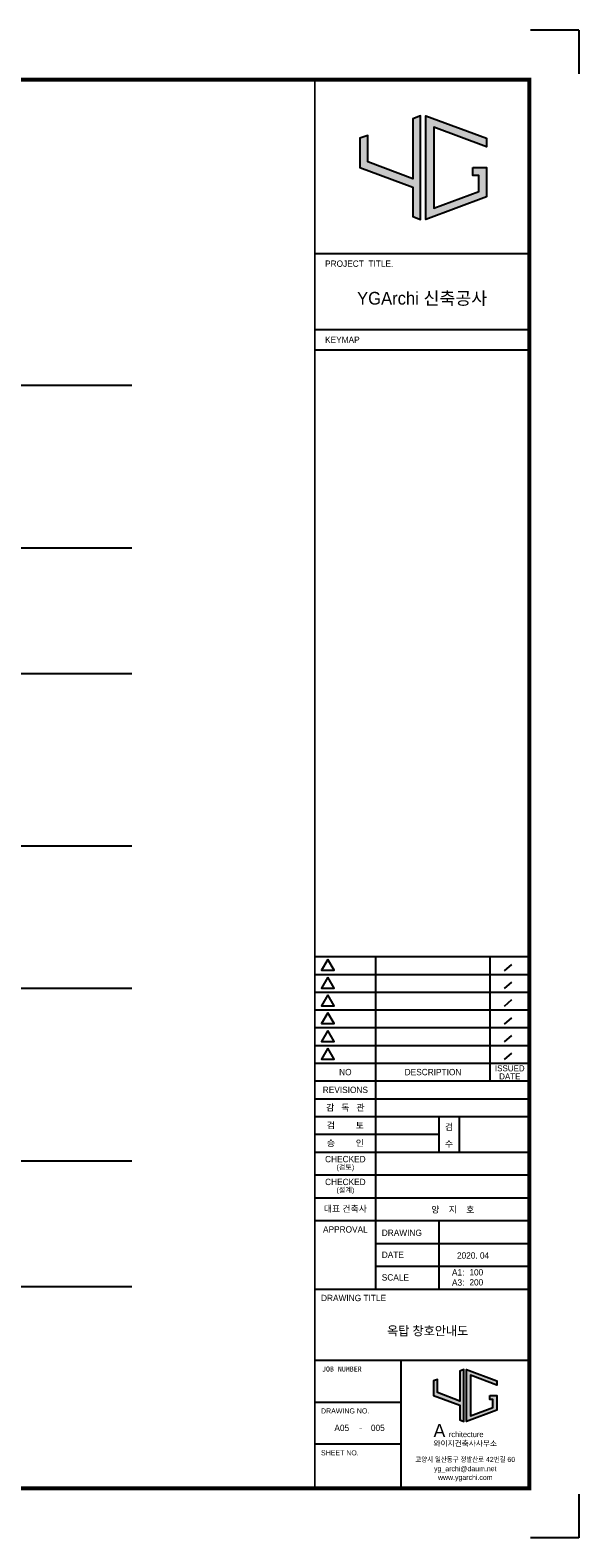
# Model space of a CAD drawing. Header units: millimetres. Extents: x 3445018 to 4174071, y -6064565 to -5122887.
# Tile 122 of 192: x 4068350 to 4089971, y -5560604 to -5501204. Entities that reach past the tile are written whole.
import ezdxf
from ezdxf.enums import TextEntityAlignment as Align

# ---------------------------------------------------------------- set-up
doc = ezdxf.new("R2010")
doc.units = ezdxf.units.MM
doc.header["$MEASUREMENT"] = 0
doc.linetypes.add('CEN', pattern=[66, 60, -2, 2, -2])
doc.layers.get('0').update_dxf_attribs({"linetype": 'CONTINUOUS'})
for name, color, linetype in [('0-TEX(타이틀)', 2, 'CONTINUOUS'), ('3', 3, 'CONTINUOUS'), ('A_GE_FORM', 7, 'CONTINUOUS'), ('A_GE_TEXT', 3, 'CONTINUOUS'), ('CEN', 13, 'CEN')]:
    doc.layers.add(name, color=color, linetype=linetype)
doc.styles.add('굴림', font='txt')
doc.styles.add('나눔고딕', font='txt')
doc.styles.add('돋움', font='txt')
doc.styles.add('스타일1', font='HYWULM.TTF')

# ---------------------------------------------------------------- blocks, each defined once
blk = doc.blocks.new('werwwerw')
at = {"true_color": 0xf50000}
h = blk.add_hatch(color=1, dxfattribs=at)
h.dxf.hatch_style = 1
h.paths.add_polyline_path([(1770.34, 1804.71), (1770.34, 1809.72), (1768.84, 1809.16), (1768.84, 1803.61), (1778.84, 1799.9), (1778.84, 1794.35), (1780.34, 1793.79), (1780.34, 1813.42), (1778.84, 1812.87), (1778.84, 1801.5)])
h.paths.add_polyline_path([(1782.84, 1811.27), (1792.84, 1807.56), (1792.84, 1809.16), (1781.34, 1813.42), (1781.34, 1793.79), (1792.84, 1798.05), (1792.84, 1803.61), (1790.24, 1803.61), (1790.24, 1802.11), (1791.34, 1802.11), (1791.34, 1799.09), (1782.84, 1795.95)])
at = {"color": 1, "true_color": 0xf50000}
for points in [[(1770.34, 1809.72), (1768.84, 1809.16), (1768.84, 1803.61), (1778.84, 1799.9), (1778.84, 1794.35), (1780.34, 1793.79), (1780.34, 1813.42), (1778.84, 1812.87), (1778.84, 1801.5), (1770.34, 1804.71), (1770.34, 1809.72), (1768.84, 1809.16)], [(1790.24, 1803.61), (1792.84, 1803.61), (1792.84, 1798.05), (1781.34, 1793.79), (1781.34, 1813.42), (1792.84, 1809.16), (1792.84, 1807.56), (1782.84, 1811.27), (1782.84, 1795.95), (1791.34, 1799.09), (1791.34, 1802.11), (1790.24, 1802.11), (1790.24, 1802.11), (1790.24, 1803.61)]]:
    blk.add_lwpolyline(points, dxfattribs=at)
at = {"color": 1, "true_color": 0xf50000, "insert": (1768.9, 1792.85), "char_height": 5, "attachment_point": 1}
blk.add_mtext_dynamic_manual_height_columns('{\\fBroadway|b0|i0|c0|p82;A}', width=3.0726, gutter_width=12.5, heights=[0], dxfattribs=at)
at = {"insert": (1774.73, 1789.95), "char_height": 2.1, "attachment_point": 1}
blk.add_mtext_dynamic_manual_height_columns('{\\fBroadway|b0|i0|c0|p82;rchitecture}', width=17.5999, gutter_width=12.5, heights=[0], dxfattribs=at)
blk = doc.blocks.new('sheet _서영')
at = {"true_color": 0xf50000}
h = blk.add_hatch(color=1, dxfattribs=at)
h.dxf.hatch_style = 1
h.paths.add_polyline_path([(-361932.13, -1058516.3), (-361932.13, -1058505.89), (-361935.25, -1058507.04), (-361935.25, -1058518.6), (-361914.45, -1058526.3), (-361914.45, -1058537.86), (-361911.33, -1058539.01), (-361911.33, -1058498.18), (-361914.45, -1058499.34), (-361914.45, -1058522.97)])
h.paths.add_polyline_path([(-361906.13, -1058502.67), (-361885.33, -1058510.37), (-361885.33, -1058507.04), (-361909.25, -1058498.18), (-361909.25, -1058539.01), (-361885.33, -1058530.15), (-361885.33, -1058518.6), (-361890.73, -1058518.6), (-361890.73, -1058521.72), (-361888.45, -1058521.72), (-361888.45, -1058527.98), (-361906.13, -1058534.53)])
at = {"color": 1, "true_color": 0xf50000}
for points in [[(-361932.13, -1058505.89), (-361935.25, -1058507.04), (-361935.25, -1058518.6), (-361914.45, -1058526.3), (-361914.45, -1058537.86), (-361911.33, -1058539.01), (-361911.33, -1058498.18), (-361914.45, -1058499.34), (-361914.45, -1058522.97), (-361932.13, -1058516.3), (-361932.13, -1058505.89), (-361935.25, -1058507.04)], [(-361890.73, -1058518.6), (-361885.33, -1058518.6), (-361885.33, -1058530.15), (-361909.25, -1058539.01), (-361909.25, -1058498.18), (-361885.33, -1058507.04), (-361885.33, -1058510.37), (-361906.13, -1058502.67), (-361906.13, -1058534.53), (-361888.45, -1058527.98), (-361888.45, -1058521.72), (-361890.73, -1058521.72), (-361890.73, -1058521.72), (-361890.73, -1058518.6)]]:
    blk.add_lwpolyline(points, dxfattribs=at)
at = {"layer": 'A_GE_FORM'}
for p, q in [((-361848.99, -1058464.44), (-361867.99, -1058464.44)), ((-361848.99, -1058464.44), (-361848.99, -1058481.68)), ((-361848.99, -1059041.18), (-361848.99, -1059058.43)), ((-361848.99, -1059058.43), (-361867.99, -1059058.43))]:
    blk.add_line(p, q, dxfattribs=at)
at = {"layer": 'A_GE_FORM', "color": 161}
for p, q in [((-361952.99, -1058552.43), (-361868.99, -1058552.43)), ((-361952.99, -1058582.43), (-361868.99, -1058582.43)), ((-361952.99, -1058590.43), (-361868.99, -1058590.43)), ((-361952.99, -1058829.43), (-361868.89, -1058829.43)), ((-361928.99, -1058960.43), (-361928.99, -1058829.43)), ((-361883.91, -1058878.43), (-361883.91, -1058829.43)), ((-361875.5, -1058832.51), (-361878.46, -1058835.03)), ((-361952.99, -1058836.43), (-361868.89, -1058836.43)), ((-361875.5, -1058839.51), (-361878.46, -1058842.03)), ((-361952.99, -1058843.43), (-361868.89, -1058843.43)), ((-361875.5, -1058846.51), (-361878.46, -1058849.03)), ((-361952.99, -1058850.43), (-361868.89, -1058850.43)), ((-361952.99, -1058857.43), (-361868.89, -1058857.43)), ((-361875.5, -1058853.51), (-361878.46, -1058856.03)), ((-361875.5, -1058860.51), (-361878.46, -1058863.03)), ((-361952.99, -1058864.43), (-361868.89, -1058864.43)), ((-361875.5, -1058867.51), (-361878.46, -1058870.03)), ((-361952.99, -1058871.43), (-361868.89, -1058871.43)), ((-361952.99, -1058878.43), (-361868.49, -1058878.43)), ((-361952.99, -1058885.43), (-361868.49, -1058885.43)), ((-361952.99, -1058892.43), (-361868.49, -1058892.43)), ((-361903.99, -1058906.43), (-361903.99, -1058892.43)), ((-361895.99, -1058906.43), (-361895.99, -1058892.43)), ((-361952.99, -1058899.43), (-361903.99, -1058899.43)), ((-361952.99, -1058906.43), (-361868.49, -1058906.43)), ((-361952.99, -1058915.43), (-361868.49, -1058915.43)), ((-361952.99, -1058924.43), (-361868.49, -1058924.43)), ((-361952.99, -1058933.43), (-361868.49, -1058933.43)), ((-361903.99, -1058960.43), (-361903.99, -1058933.43)), ((-361928.99, -1058942.43), (-361868.49, -1058942.43)), ((-361928.99, -1058951.43), (-361868.49, -1058951.43)), ((-361952.99, -1058960.43), (-361868.49, -1058960.43)), ((-361952.99, -1058988.43), (-361868.49, -1058988.43)), ((-361918.99, -1059038.93), (-361918.99, -1058988.43)), ((-361952.99, -1059004.93), (-361918.99, -1059004.93)), ((-361952.99, -1059021.43), (-361918.99, -1059021.43))]:
    blk.add_line(p, q, dxfattribs=at)
at = {"layer": 'A_GE_FORM', "const_width": 1.5}
blk.add_lwpolyline([(-361868.49, -1059038.93), (-362670.49, -1059038.93), (-362670.49, -1058483.93), (-361868.49, -1058483.93)], close=True, dxfattribs=at)
at = {"layer": 'A_GE_FORM', "const_width": 0.6}
blk.add_lwpolyline([(-361952.99, -1059038.93), (-361952.99, -1058483.93)], dxfattribs=at)
at = {"layer": 'A_GE_FORM', "color": 7}
for points in [[(-361947.88, -1058830.55), (-361950.34, -1058834.82), (-361945.41, -1058834.82)], [(-361947.88, -1058837.55), (-361950.34, -1058841.82), (-361945.41, -1058841.82)], [(-361947.88, -1058844.55), (-361950.34, -1058848.82), (-361945.41, -1058848.82)], [(-361947.88, -1058851.55), (-361950.34, -1058855.82), (-361945.41, -1058855.82)], [(-361947.88, -1058858.55), (-361950.34, -1058862.82), (-361945.41, -1058862.82)], [(-361947.88, -1058865.55), (-361950.34, -1058869.82), (-361945.41, -1058869.82)]]:
    blk.add_lwpolyline(points, close=True, dxfattribs=at)
at = {"xscale": 1.04, "yscale": 1.04, "zscale": 1.04}
blk.add_blockref('werwwerw', (-363745.9, -1060878.12), dxfattribs=at)
at = {"insert": (-361906.28, -1059020.17), "char_height": 2.16, "attachment_point": 1, "line_spacing_factor": 0.9, "style": '스타일1'}
blk.add_mtext_dynamic_manual_height_columns('{\\f이사만루체 Medium|b0|i0|c129|p2;와이지건축사사무소}', width=30.417, gutter_width=10, heights=[0], dxfattribs=at)
at = {"layer": 'A_GE_TEXT'}
for s, height, style, p in [('PROJECT  TITLE.', 2.5, '돋움', (-361948.99, -1058556.43)), ('KEYMAP', 2.5, '돋움', (-361948.99, -1058586.43)), ('DRAWING', 2.5, '돋움', (-361926.65, -1058938.25)), ('DATE', 2.5, '돋움', (-361926.65, -1058946.92)), ('A1:', 2.5, '돋움', (-361898.99, -1058953.83)), ('SCALE', 2.5, '돋움', (-361926.65, -1058955.83)), ('A3:', 2.5, '돋움', (-361898.99, -1058957.83)), ('DRAWING TITLE', 2.5, '돋움', (-361950.58, -1058963.93)), ('JOB NUMBER', 2, '나눔고딕', (-361950.2, -1058991.93)), ('DRAWING NO.', 2, '돋움', (-361950.59, -1059008.43)), ('SHEET NO.', 2, '돋움', (-361950.59, -1059024.93))]:
    blk.add_text(s, height=height, dxfattribs=dict(at, style=style)).set_placement(p, align=Align.MIDDLE_LEFT)
for s, height, style, p in [('YGArchi 신축공사', 5, '굴림', (-361910.74, -1058570.06)), ('NO', 2.5, '돋움', (-361940.99, -1058874.93)), ('DESCRIPTION', 2.5, '돋움', (-361906.45, -1058874.93)), ('ISSUED', 2.4, '돋움', (-361876.2, -1058873.45)), ('DATE', 2.4, '돋움', (-361876.2, -1058876.65)), ('REVISIONS', 2.5, '돋움', (-361940.99, -1058881.93)), ('감   독   관', 2.5, '돋움', (-361940.99, -1058888.93)), ('검         토', 2.5, '돋움', (-361940.99, -1058895.93)), ('승         인', 2.5, '돋움', (-361940.99, -1058902.93)), ('CHECKED', 2.5, '돋움', (-361940.99, -1058909.21)), ('(검토)', 2, '돋움', (-361940.99, -1058912.39)), ('CHECKED', 2.5, '돋움', (-361940.99, -1058918.21)), ('(설계)', 2, '돋움', (-361940.99, -1058921.39)), ('대표 건축사', 2.5, '돋움', (-361940.99, -1058928.78)), ('APPROVAL', 2.5, '돋움', (-361940.99, -1058936.93)), ('-', 2.5, '나눔고딕', (-361934.99, -1059014.93))]:
    blk.add_text(s, height=height, dxfattribs=dict(at, style=style)).set_placement(p, align=Align.MIDDLE_CENTER)
at = {"layer": 'A_GE_TEXT', "style": '돋움'}
for s, p in [('검', (-361901.77, -1058897.75)), ('수', (-361901.77, -1058904.47))]:
    blk.add_text(s, height=2.5, dxfattribs=at).set_placement(p)
at = {"layer": 'A_GE_TEXT', "style": '돋움', "width": 0.9}
for s, p in [('고양시 일산동구 정발산로 42번길 60', (-361893.74, -1059027.54)), ('yg_archi@daum.net', (-361893.74, -1059031.18)), ('www.ygarchi.com', (-361893.74, -1059034.62))]:
    blk.add_text(s, height=2, dxfattribs=at).set_placement(p, align=Align.MIDDLE_CENTER)

msp = doc.modelspace()

# ---------------------------------------------------------------- linework, layer by layer
at = {"layer": 'CEN'}
for p, q in [((4021498.874, -5515195.309), (4072357.54, -5515195.309)), ((4021498.874, -5521595.309), (4072357.54, -5521595.309)), ((4021498.874, -5526545.309), (4072357.54, -5526545.309)), ((4021498.874, -5533345.309), (4072357.54, -5533345.309)), ((4021498.874, -5538945.309), (4072357.54, -5538945.309)), ((4021498.874, -5545745.309), (4072357.54, -5545745.309)), ((4021498.874, -5550695.309), (4072357.54, -5550695.309))]:
    msp.add_line(p, q, dxfattribs=at)

# ---------------------------------------------------------------- block references
at = {"layer": '3', "xscale": 100, "yscale": 100, "zscale": 100}
msp.add_blockref('sheet _서영', (40274870.4, 100345239.336), dxfattribs=at)

# ---------------------------------------------------------------- texts
at = {"layer": '0-TEX(타이틀)', "style": '굴림'}
for s, height, p in [('양    지    호', 250, (4085850.838, -5547672.166)), ('2020. 04', 248.6667, (4086436.865, -5549479.331)), ('100', 248.6667, (4086202.865, -5550142.547)), ('200', 248.6667, (4086202.865, -5550536.744)), ('A05', 250, (4080920.683, -5556271.135)), ('005', 250, (4082324.204, -5556271.135))]:
    msp.add_text(s, height=height, dxfattribs=at).set_placement(p, align=Align.MIDDLE_RIGHT)
msp.add_text('옥탑 창호안내도', height=350, dxfattribs=at).set_placement((4084014.389, -5552451.652), align=Align.MIDDLE_CENTER)

doc.saveas('drawing.dxf')
